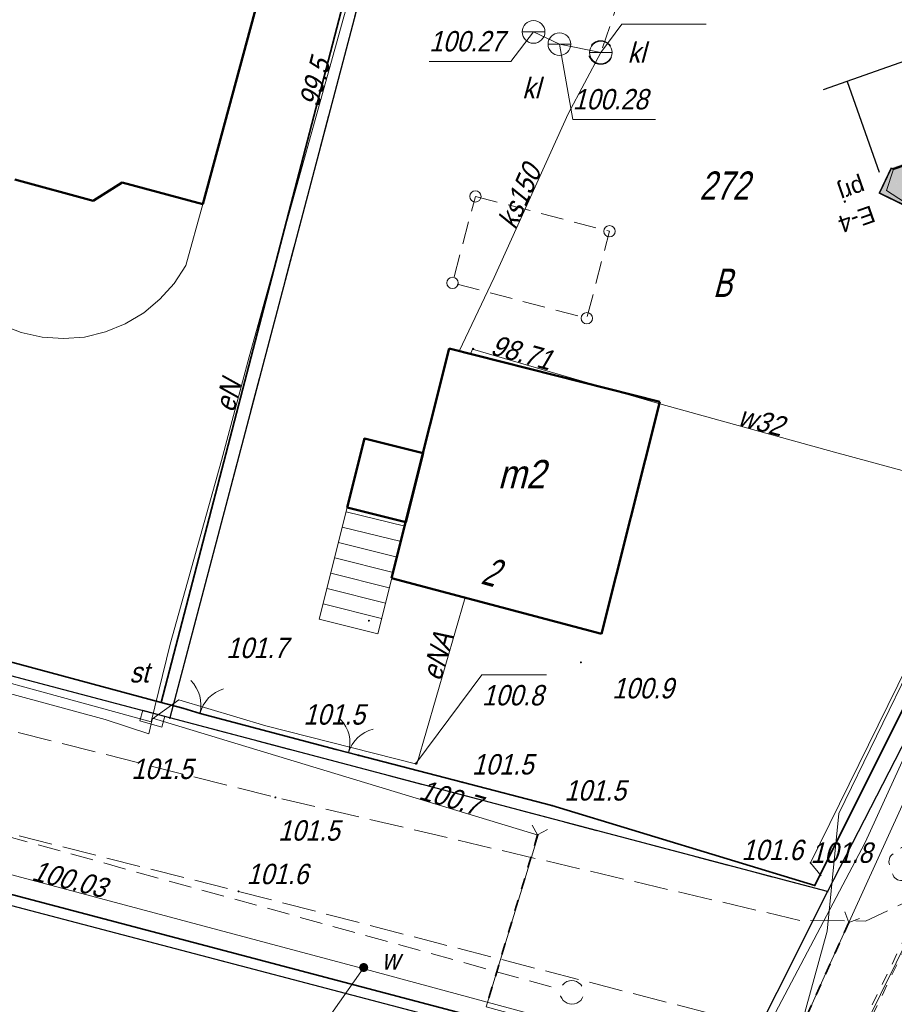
# Model space of a CAD drawing. Extents: x 6530721 to 6531385, y 5978377 to 5979143.
# Tile 22 of 146: x 6530837 to 6530876, y 5978806 to 5978850. Entities that reach past the tile are written whole.
import ezdxf
from ezdxf.enums import TextEntityAlignment as Align

# ---------------------------------------------------------------- set-up
doc = ezdxf.new("R2010")
doc.units = 0
for name, pattern in [('AB_rokocin 2014-08-13 AC2004$0$0.5_0.5', [1, 0.5, -0.5]), ('AB_rokocin 2014-08-13 AC2004$0$1.0_0.5', [1.5, 1, -0.5]), ('AB_rokocin 2014-08-13 AC2004$0$1.5_0.5', [2, 1.5, -0.5]), ('AB_rokocin 2014-08-13 AC2004$0$ib05_500', [1, 0.5, -0.5]), ('AB_rokocin 2014-08-13 AC2004$0$l217_500', [2, 1.5, -0.5]), ('AB_rokocin 2014-08-13 AC2004$0$l219_500', [0])]:
    doc.linetypes.add(name, pattern=pattern)
for name, color, linetype, lineweight in [('AB-wymiarowa', 7, 'Continuous', 30), ('AB_rokocin 2014-08-13 AC2004$0$203-Punkt załamania granicy działki nie stabilizowany', 7, 'Continuous', 18), ('AB_rokocin 2014-08-13 AC2004$0$209-Opis konturu klasyfikacyjnego', 7, 'Continuous', 18), ('AB_rokocin 2014-08-13 AC2004$0$211-Nr działki', 7, 'Continuous', 18), ('AB_rokocin 2014-08-13 AC2004$0$217-Granica konturu klasyfikcyjnego', 7, 'Continuous', 18), ('AB_rokocin 2014-08-13 AC2004$0$219-Linia granicy', 7, 'Continuous', 18), ('AB_rokocin 2014-08-13 AC2004$0$238-Punkt adresowy budynku', 7, 'Continuous', 18), ('AB_rokocin 2014-08-13 AC2004$0$312-Budynek', 7, 'Continuous', 18), ('AB_rokocin 2014-08-13 AC2004$0$312-Numer ewidencyjny budynku-Atr124', 7, 'Continuous', 18), ('AB_rokocin 2014-08-13 AC2004$0$346-Wiata obrys', 7, 'Continuous', 18), ('AB_rokocin 2014-08-13 AC2004$0$346-Wiata słupy symb.', 7, 'Continuous', 18), ('AB_rokocin 2014-08-13 AC2004$0$352-schody (powierzchnia)', 7, 'Continuous', 18), ('AB_rokocin 2014-08-13 AC2004$0$621-Punkt rzędnej przewodu-SWPOD', 7, 'Continuous', 18), ('AB_rokocin 2014-08-13 AC2004$0$621-Punkt rzędnej przewodu-SWPOD-Atr2', 7, 'Continuous', 18), ('AB_rokocin 2014-08-13 AC2004$0$625-Punkt rzędnej przewodu-SEPOD', 7, 'Continuous', 18), ('AB_rokocin 2014-08-13 AC2004$0$625-Punkt rzędnej przewodu-SEPOD-Atr2', 7, 'Continuous', 18), ('AB_rokocin 2014-08-13 AC2004$0$625-Punkt rzędnej przewodu-SEPOD-Atr3', 7, 'Continuous', 18), ('AB_rokocin 2014-08-13 AC2004$0$903-Żywopłot', 7, 'Continuous', 18), ('AB_rokocin 2014-08-13 AC2004$0$905-Brama w ogrodzeniu', 7, 'Continuous', 18), ('AB_rokocin 2014-08-13 AC2004$0$drzewo liściaste (punkt)', 7, 'Continuous', 18), ('AB_rokocin 2014-08-13 AC2004$0$jezdnia (powierzchnia)', 7, 'Continuous', 18), ('AB_rokocin 2014-08-13 AC2004$0$ogrodzenie trwałe (linia)', 7, 'Continuous', 18), ('AB_rokocin 2014-08-13 AC2004$0$osadnik kanalizacji lokalnej (dół Chambeau) (powierzchnia)-SK - symbol', 7, 'Continuous', 18), ('AB_rokocin 2014-08-13 AC2004$0$osadnik kanalizacji lokalnej (dół Chambeau) (powierzchnia)-SK - symbol-Atr17', 7, 'Continuous', 18), ('AB_rokocin 2014-08-13 AC2004$0$osadnik kanalizacji lokalnej (dół Chambeau) (powierzchnia)-SK - symbol-Atr2', 7, 'Continuous', 18), ('AB_rokocin 2014-08-13 AC2004$0$przepust (linia)', 7, 'Continuous', 18), ('AB_rokocin 2014-08-13 AC2004$0$przepust (linia) - symbol', 7, 'Continuous', 18), ('AB_rokocin 2014-08-13 AC2004$0$przepust (powierzchnia)', 7, 'Continuous', 18), ('AB_rokocin 2014-08-13 AC2004$0$przewód elektroenergetyczny (linia)-SEPOD', 7, 'Continuous', 18), ('AB_rokocin 2014-08-13 AC2004$0$przewód elektroenergetyczny (linia)-SEPOD-Atr1', 7, 'Continuous', 18), ('AB_rokocin 2014-08-13 AC2004$0$przewód gazowy (linia)-SG', 7, 'Continuous', 18), ('AB_rokocin 2014-08-13 AC2004$0$przewód kanalizacyjny (linia)-SK', 7, 'Continuous', 18), ('AB_rokocin 2014-08-13 AC2004$0$przewód kanalizacyjny (linia)-SK-Atr1', 7, 'Continuous', 18), ('AB_rokocin 2014-08-13 AC2004$0$przewód kanalizacyjny - projektowany (linia)-SK', 7, 'Continuous', 18), ('AB_rokocin 2014-08-13 AC2004$0$przewód telekomunikacyjny (linia)-STPOD', 7, 'Continuous', 18), ('AB_rokocin 2014-08-13 AC2004$0$przewód wodociągowy (linia)-SW', 7, 'Continuous', 18), ('AB_rokocin 2014-08-13 AC2004$0$przewód wodociągowy (linia)-SW-Atr1', 7, 'Continuous', 18), ('AB_rokocin 2014-08-13 AC2004$0$punkt wysokościowy naturalny', 7, 'Continuous', 18), ('AB_rokocin 2014-08-13 AC2004$0$punkt wysokościowy naturalny-Atr2', 7, 'Continuous', 18), ('AB_rokocin 2014-08-13 AC2004$0$szafa sterownicza (punkt)-SE', 7, 'Continuous', 18), ('AB_rokocin 2014-08-13 AC2004$0$szafa sterownicza (punkt)-SE-Atr17', 7, 'Continuous', 18), ('AB_rokocin 2014-08-13 AC2004$0$zasuwa (punkt)-SW', 7, 'Continuous', 18), ('AB_rokocin 2014-08-13 AC2004$0$zasuwa (punkt)-SW-Atr17', 7, 'Continuous', 18)]:
    doc.layers.add(name, color=color, linetype=linetype, lineweight=lineweight)
for name, color, linetype in [('gaPionowe', 7, 'Continuous'), ('zzz.gaVSDodTekst', 7, 'Continuous'), ('zzz.gaVSDomyslna', 7, 'Continuous'), ('zzz.gaVSNazwa', 7, 'Continuous'), ('zzz.gaVSStan', 7, 'Continuous'), ('zzz.gaVSWielkość', 7, 'Continuous')]:
    doc.layers.add(name, color=color, linetype=linetype)
doc.styles.add('AB_rokocin 2014-08-13 AC2004$0$Standard', font='txt')
doc.styles.add('GA4-ATR-TEXT', font='arial.ttf', dxfattribs={"width": 0.9})
doc.styles.add('GA4-SIGN-TEXT', font='GA_OZ_PION.ttf')
doc.linetypes.add('AB_rokocin 2014-08-13 AC2004$0$902-500', pattern='A,3.75,0,[1,ksztalty.shx,S=0.5,R=0,X=0,Y=0],3.75', length=7.5)
doc.linetypes.add('AB_rokocin 2014-08-13 AC2004$0$903-500', pattern='A,0,-0.001,0,[6,ksztalty.shx,S=0.667,R=0,X=0,Y=0],-3', length=3.001)

# ---------------------------------------------------------------- blocks, each defined once
blk = doc.blocks.new('gaVScolumn3')
at = {"color": 0, "linetype": 'ByBlock', "lineweight": -2}
for p, q in [((-500, 0), (-500, 850)), ((500, 0), (500, 850)), ((-724.7, 0), (724.7, 0))]:
    blk.add_line(p, q, dxfattribs=at)
blk.add_point((0, 850), dxfattribs=at)
blk = doc.blocks.new('z.ga4.gaBgrFrame')
blk.add_hatch(color=0).paths.add_polyline_path([(0.5, 1), (-0.5, 1), (-0.5, 0), (0.5, 0)])
at = {"color": 0}
blk.add_line((0.5, 1), (-0.5, 1), dxfattribs=at)
blk = doc.blocks.new('z.ga4.gaBgrDirArrow')
blk.add_hatch(color=0).paths.add_polyline_path([(0, 1), (0, 0), (1, 0)])
at = {"color": 0}
blk.add_line((0, 1), (1, 0), dxfattribs=at)
blk = doc.blocks.new('z.ga4.E-4arr')
at = {"linetype": 'ByBlock', "lineweight": -2}
blk.add_hatch(color=0, dxfattribs=at).paths.add_polyline_path([(172.9, 160), (2.9, 330), (-5.4, 330), (-5.4, 310), (110, 160), (-5.4, 10), (-5.4, -10), (2.9, -10)])
at = {"color": 0, "linetype": 'ByBlock', "lineweight": -2}
blk.add_line((-5.4, 0), (-2.4, 0), dxfattribs=at)
blk.add_lwpolyline([(-5.4, -10), (2.9, -10), (172.9, 160), (2.9, 330), (-5.4, 330), (-5.4, 310), (110, 160), (-5.4, 10), (-5.4, -10)], close=True, dxfattribs=at)
blk = doc.blocks.new('E-4-59140029790-vs')
at = {"layer": 'zzz.gaVSDomyslna', "color": 7, "true_color": 0xffffff, "const_width": 20}
blk.add_lwpolyline([(381.5, 15), (-546.5, 15), (-546.5, 335), (381.5, 335)], dxfattribs=at)
at = {"layer": 'zzz.gaVSDomyslna', "color": 96, "lineweight": 0}
for name, p, xscale, yscale in [('z.ga4.gaBgrFrame', (-87.5, 0), 947.9000172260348, 350), ('z.ga4.gaBgrDirArrow', (386.5, 175), 175, 175), ('z.ga4.gaBgrDirArrow', (386.5, 175), 175, -175)]:
    blk.add_blockref(name, p, dxfattribs=dict(at, xscale=xscale, yscale=yscale))
at = {"layer": 'zzz.gaVSDomyslna', "color": 7, "lineweight": 0, "true_color": 0xffffff}
blk.add_blockref('z.ga4.E-4arr', (381.5, 15), dxfattribs=at)
at = {"layer": 'zzz.gaVSDodTekst', "style": 'GA4-ATR-TEXT', "flags": 1}
blk.add_attdef('AddText', (0, 0), '', height=1, dxfattribs=at)
at = {"layer": 'zzz.gaVSDomyslna', "color": 7, "true_color": 0xffffff, "style": 'GA4-SIGN-TEXT'}
for s, p in [('Sumin', (-461.5, 109)), ('3', (171, 109))]:
    blk.add_text(s, height=132, dxfattribs=at).set_placement(p)
at = {"layer": 'zzz.gaVSDomyslna', "style": 'GA4-ATR-TEXT', "flags": 1}
for tag in ['Width', 'Position', 'Height', 'Route']:
    blk.add_attdef(tag, (0, 0), '', height=1, dxfattribs=at)
at = {"layer": 'zzz.gaVSNazwa', "style": 'GA4-ATR-TEXT'}
blk.add_attdef('Name', (661.5, 250), '', height=150, dxfattribs=at)
at = {"layer": 'zzz.gaVSStan', "style": 'GA4-ATR-TEXT'}
blk.add_attdef('State', (661.5, -5), '', height=150, dxfattribs=at)
at = {"layer": 'zzz.gaVSWielkość', "style": 'GA4-ATR-TEXT', "flags": 1}
blk.add_attdef('Size', (0, 0), '', height=1, dxfattribs=at)
blk = doc.blocks.new('AB_rokocin 2014-08-13 AC2004$0$US19')
at = {"color": 0, "linetype": 'Continuous', "lineweight": 13}
for p, q in [((-0.5, -0.25), (-0.5, 0.25)), ((-0.5, 0.25), (0.5, 0.25)), ((0.5, -0.25), (0.5, 0.25)), ((-0.5, -0.25), (0.5, -0.25))]:
    blk.add_line(p, q, dxfattribs=at)
blk = doc.blocks.new('AB_rokocin 2014-08-13 AC2004$0$905')
at = {"color": 0, "linetype": 'Continuous', "lineweight": 0}
for centre, start, end in [((-1.5, 0), 0, 60), ((1.5, 0), 120, 180)]:
    blk.add_arc(centre, 1.5, start, end, dxfattribs=at)
blk = doc.blocks.new('AB_rokocin 2014-08-13 AC2004$0$PW01')
at = {"linetype": 'Continuous', "lineweight": 13}
h = blk.add_hatch(color=0, dxfattribs=at)
edge = h.paths.add_edge_path()
edge.add_arc((0, 0), 0.045, 0, 360)
blk = doc.blocks.new('AB_rokocin 2014-08-13 AC2004$0$US25')
at = {"linetype": 'Continuous', "lineweight": 0}
h = blk.add_hatch(color=0, dxfattribs=at)
edge = h.paths.add_edge_path()
edge.add_arc((0, 0), 0.2, 0, 360)
blk = doc.blocks.new('AB_rokocin 2014-08-13 AC2004$0$621')
at = {"linetype": 'Continuous', "lineweight": 0}
h = blk.add_hatch(color=0, dxfattribs=at)
edge = h.paths.add_edge_path()
edge.add_arc((0, 0), 0.05, 0, 360)
blk = doc.blocks.new('AB_rokocin 2014-08-13 AC2004$0$311')
at = {"color": 0, "linetype": 'Continuous', "lineweight": 0}
blk.add_circle((0, 0), 0.25, dxfattribs=at)
blk = doc.blocks.new('AB_rokocin 2014-08-13 AC2004$0$US07')
at = {"color": 0, "linetype": 'Continuous', "lineweight": 13}
for q in [(-0.5, 0), (0.5, 0)]:
    blk.add_line((0, 0), q, dxfattribs=at)
blk.add_circle((0, 0), 0.5, dxfattribs=at)
blk = doc.blocks.new('AB_rokocin 2014-08-13 AC2004$0$OP021')
at = {"linetype": 'Continuous', "lineweight": 13}
h = blk.add_hatch(color=0, dxfattribs=at)
edge = h.paths.add_edge_path()
edge.add_arc((0, 0), 0.05, 0, 360)
at = {"color": 0, "linetype": 'Continuous', "lineweight": 13}
for centre, start, end in [((-0.38, 0.124), 121.308, 202.548), ((0, 0.4), 49.272, 130.728), ((0.38, 0.124), 337.452, 58.692), ((-0.235, -0.324), 193.221, 274.871), ((0.235, -0.324), 265.129, 346.779)]:
    blk.add_arc(centre, 0.4, start, end, dxfattribs=at)
blk = doc.blocks.new('AB_rokocin 2014-08-13 AC2004$0$IB05')
at = {"color": 0, "linetype": 'Continuous', "lineweight": 13}
for q in [(0.354, 0.354), (0.354, -0.354)]:
    blk.add_line((0, 0), q, dxfattribs=at)
blk = doc.blocks.new('AB_rokocin 2014-08-13 AC2004$0$203')
at = {"linetype": 'Continuous', "lineweight": 0}
h = blk.add_hatch(color=0, dxfattribs=at)
edge = h.paths.add_edge_path()
edge.add_arc((0, 0), 0.045, 0, 360)
blk = doc.blocks.new('AB_rokocin 2014-08-13 AC2004')
at = {"layer": 'AB_rokocin 2014-08-13 AC2004$0$217-Granica konturu klasyfikcyjnego', "color": 3, "linetype": 'AB_rokocin 2014-08-13 AC2004$0$l217_500', "lineweight": 18, "flags": 128}
for points in [[(6530843.87, 5978818.97), (6530854.55, 5978859.49)], [(6530843.87, 5978818.97), (6530854.55, 5978859.49)], [(6530872.9, 5978811.3), (6530887.79, 5978840.25)], [(6530872.9, 5978811.3), (6530887.79, 5978840.25)], [(6530822.57, 5978824.6), (6530843.87, 5978818.97)], [(6530822.57, 5978824.6), (6530843.87, 5978818.97)], [(6530843.87, 5978818.97), (6530872.9, 5978811.3)], [(6530843.87, 5978818.97), (6530872.9, 5978811.3)], [(6530828.76, 5978812.81), (6530868.43, 5978802.39)], [(6530828.76, 5978812.81), (6530868.43, 5978802.39)], [(6530868.43, 5978802.39), (6530872.9, 5978811.3)], [(6530868.43, 5978802.39), (6530872.9, 5978811.3)]]:
    blk.add_lwpolyline(points, dxfattribs=at)
at = {"layer": 'AB_rokocin 2014-08-13 AC2004$0$219-Linia granicy', "color": 92, "linetype": 'AB_rokocin 2014-08-13 AC2004$0$l219_500', "lineweight": 30, "flags": 128}
for points in [[(6530854.55, 5978859.49), (6530843.87, 5978818.97)], [(6530854.55, 5978859.49), (6530843.87, 5978818.97)], [(6530887.79, 5978840.25), (6530872.9, 5978811.3)], [(6530887.79, 5978840.25), (6530872.9, 5978811.3)], [(6530843.87, 5978818.97), (6530822.57, 5978824.6)], [(6530843.87, 5978818.97), (6530822.57, 5978824.6)], [(6530872.9, 5978811.3), (6530843.87, 5978818.97)], [(6530872.9, 5978811.3), (6530843.87, 5978818.97)], [(6530868.43, 5978802.39), (6530828.76, 5978812.81)], [(6530868.43, 5978802.39), (6530828.76, 5978812.81)], [(6530872.9, 5978811.3), (6530868.43, 5978802.39)], [(6530872.9, 5978811.3), (6530868.43, 5978802.39)]]:
    blk.add_lwpolyline(points, dxfattribs=at)
at = {"layer": 'AB_rokocin 2014-08-13 AC2004$0$312-Budynek', "color": 250, "linetype": 'Continuous', "lineweight": 50, "flags": 128}
for points in [[(6530848.1, 5978851.89), (6530845.33, 5978841.64)], [(6530840.49, 5978841.79), (6530837.02, 5978842.73)], [(6530841.76, 5978842.61), (6530840.49, 5978841.79)], [(6530845.33, 5978841.64), (6530841.76, 5978842.61)], [(6530853.66, 5978825.14), (6530856.21, 5978835.27)], [(6530856.21, 5978835.27), (6530865.51, 5978832.92)], [(6530865.51, 5978832.92), (6530862.93, 5978822.68)], [(6530862.93, 5978822.68), (6530853.66, 5978825.14)]]:
    blk.add_lwpolyline(points, dxfattribs=at)
blk.add_lwpolyline([(6530854.29, 5978827.61), (6530851.7, 5978828.26), (6530852.46, 5978831.3), (6530855.05, 5978830.65)], close=True, dxfattribs=at)
at = {"layer": 'AB_rokocin 2014-08-13 AC2004$0$346-Wiata obrys', "color": 7, "linetype": 'AB_rokocin 2014-08-13 AC2004$0$1.0_0.5', "lineweight": 18, "flags": 128}
blk.add_lwpolyline([(6530857.36, 5978841.99), (6530863.28, 5978840.45), (6530862.28, 5978836.61), (6530856.35, 5978838.17)], close=True, dxfattribs=at)
at = {"layer": 'AB_rokocin 2014-08-13 AC2004$0$352-schody (powierzchnia)', "color": 252, "linetype": 'Continuous', "lineweight": 18}
for p, q in [((6530845.33, 5978841.64), (6530844.57, 5978838.94)), ((6530844.06, 5978838.15), (6530844.57, 5978838.94)), ((6530843.43, 5978837.45), (6530844.06, 5978838.15)), ((6530842.72, 5978836.85), (6530843.43, 5978837.45)), ((6530841.9, 5978836.36), (6530842.72, 5978836.85)), ((6530836.44, 5978836.32), (6530837.31, 5978835.98)), ((6530841.03, 5978836.01), (6530841.9, 5978836.36)), ((6530837.31, 5978835.98), (6530838.23, 5978835.78)), ((6530838.23, 5978835.78), (6530839.18, 5978835.71)), ((6530839.18, 5978835.71), (6530840.11, 5978835.78)), ((6530840.11, 5978835.78), (6530841.03, 5978836.01)), ((6530850.47, 5978823.33), (6530851.7, 5978828.26)), ((6530851.7, 5978828.26), (6530854.29, 5978827.61)), ((6530854.25, 5978827.43), (6530851.65, 5978828.07)), ((6530854.08, 5978826.75), (6530851.48, 5978827.39)), ((6530854.29, 5978827.61), (6530853.05, 5978822.68)), ((6530853.9, 5978826.07), (6530851.32, 5978826.71)), ((6530853.73, 5978825.39), (6530851.15, 5978826.04)), ((6530853.56, 5978824.71), (6530850.98, 5978825.36)), ((6530853.39, 5978824.04), (6530850.81, 5978824.68)), ((6530853.22, 5978823.36), (6530850.64, 5978824)), ((6530853.05, 5978822.68), (6530850.47, 5978823.33))]:
    blk.add_line(p, q, dxfattribs=at)
at = {"layer": 'AB_rokocin 2014-08-13 AC2004$0$625-Punkt rzędnej przewodu-SEPOD-Atr2', "color": 1, "linetype": 'ByBlock', "flags": 128}
blk.add_lwpolyline([(6530854.73, 5978816.95), (6530857.65, 5978820.87), (6530860.5, 5978820.87)], dxfattribs=at)
at = {"layer": 'AB_rokocin 2014-08-13 AC2004$0$903-Żywopłot', "color": 7, "linetype": 'AB_rokocin 2014-08-13 AC2004$0$903-500', "lineweight": 18, "flags": 128}
blk.add_lwpolyline([(6530872.63, 5978811.99), (6530872.16, 5978812.57), (6530886.7, 5978842.14), (6530888.92, 5978849.73), (6530871.77, 5978854.36)], dxfattribs=at)
at = {"layer": 'AB_rokocin 2014-08-13 AC2004$0$jezdnia (powierzchnia)', "color": 252, "linetype": 'AB_rokocin 2014-08-13 AC2004$0$1.5_0.5', "lineweight": 18, "flags": 128}
for points in [[(6530894.9, 5978851.33), (6530893.28, 5978845.28), (6530889.93, 5978837.08), (6530878.16, 5978811.67), (6530874.58, 5978810), (6530871.69, 5978810.03)], [(6530871.69, 5978810.03), (6530848.53, 5978815.46), (6530821.82, 5978822.2), (6530805.97, 5978826.32), (6530799.79, 5978828.04), (6530797.05, 5978828.95), (6530790.01, 5978829.19), (6530783.88, 5978827.12), (6530779.82, 5978822.55), (6530768.85, 5978805.64), (6530755.714, 5978785.283)], [(6530758.884, 5978781.874), (6530771.98, 5978803.26), (6530780.99, 5978817.61), (6530784.32, 5978821.39), (6530790.55, 5978824.45), (6530795.68, 5978824.39), (6530820.42, 5978818.02), (6530846.9, 5978811.31), (6530870.7, 5978805.15)]]:
    blk.add_lwpolyline(points, dxfattribs=at)
at = {"layer": 'AB_rokocin 2014-08-13 AC2004$0$ogrodzenie trwałe (linia)', "color": 252, "linetype": 'AB_rokocin 2014-08-13 AC2004$0$902-500', "lineweight": 35, "flags": 128}
for points in [[(6530841.2, 5978860.45), (6530842.62, 5978862.98), (6530843.92, 5978862.65), (6530854.01, 5978860.07), (6530843.49, 5978819.65), (6530822.35, 5978825.34)], [(6530854.01, 5978860.07), (6530889.82, 5978850.64), (6530887.49, 5978841.87), (6530872.34, 5978811.57), (6530860.74, 5978815.1), (6530856.78, 5978816.13), (6530852.19, 5978817.32), (6530851.22, 5978817.57), (6530845.21, 5978819.17), (6530844.44, 5978819.4), (6530843.49, 5978819.65)]]:
    blk.add_lwpolyline(points, dxfattribs=at)
blk.add_lwpolyline([(6530820.16, 5978799.84), (6530821.52, 5978802.14), (6530825.72, 5978809.1), (6530827.74, 5978812.16), (6530828.51, 5978813.38), (6530867.94, 5978802.98), (6530864.87, 5978797), (6530862.62, 5978793.09), (6530861.91, 5978791.71), (6530855.1, 5978778.29)], close=True, dxfattribs=at)
at = {"layer": 'AB_rokocin 2014-08-13 AC2004$0$osadnik kanalizacji lokalnej (dół Chambeau) (powierzchnia)-SK - symbol-Atr2', "color": 34, "linetype": 'ByBlock', "flags": 128}
for points in [[(6530862.9, 5978848.34), (6530863.83, 5978849.6), (6530867.551, 5978849.6)], [(6530859.93, 5978849.25), (6530858.92, 5978847.94), (6530855.32, 5978847.94)], [(6530861.07, 5978848.71), (6530861.66, 5978845.38), (6530865.317, 5978845.38)]]:
    blk.add_lwpolyline(points, dxfattribs=at)
at = {"layer": 'AB_rokocin 2014-08-13 AC2004$0$przepust (linia)', "color": 7, "linetype": 'AB_rokocin 2014-08-13 AC2004$0$ib05_500', "lineweight": 35, "flags": 128}
for points in [[(6530860.11, 5978813.8), (6530857.84, 5978806.22)], [(6530873.85, 5978809.94), (6530871.57, 5978804.89)]]:
    blk.add_lwpolyline(points, dxfattribs=at)
at = {"layer": 'AB_rokocin 2014-08-13 AC2004$0$przepust (powierzchnia)', "color": 7, "linetype": 'AB_rokocin 2014-08-13 AC2004$0$0.5_0.5', "lineweight": 18, "flags": 128}
blk.add_lwpolyline([(6530872.71, 5978801.8), (6530877.46, 5978811.63), (6530877.65, 5978811.57), (6530872.9, 5978801.7)], dxfattribs=at)
at = {"layer": 'AB_rokocin 2014-08-13 AC2004$0$przewód elektroenergetyczny (linia)-SEPOD', "color": 1, "linetype": 'Continuous', "lineweight": 18, "flags": 128}
for points in [[(6530822.1, 5978824.49), (6530823.13, 5978824.38), (6530831.12, 5978822.06), (6530843.05, 5978818.79), (6530843.88, 5978822.23), (6530846.15, 5978830.33), (6530847.38, 5978834.91), (6530851.88, 5978851.09)], [(6530822.1, 5978824.49), (6530830.5, 5978821.75), (6530841.02, 5978818.9), (6530842.95, 5978818.27), (6530843.1, 5978818.95), (6530849.85, 5978816.91), (6530860.13, 5978813.79), (6530857.84, 5978806.22), (6530867.69, 5978803.51), (6530869.91, 5978802.78), (6530864.48, 5978792.03), (6530859.41, 5978781.88), (6530855.75, 5978774.52), (6530853.77, 5978770.75), (6530850.23, 5978764.97), (6530846.87, 5978758.78), (6530846.55, 5978758.11), (6530846.09, 5978758.43), (6530842.87, 5978753.25), (6530839.14, 5978747.13), (6530833.08, 5978737.43)], [(6530843.1, 5978818.93), (6530844.27, 5978819.77), (6530848.11, 5978818.62), (6530854.77, 5978816.93), (6530856.91, 5978824.28)]]:
    blk.add_lwpolyline(points, dxfattribs=at)
at = {"layer": 'AB_rokocin 2014-08-13 AC2004$0$przewód gazowy (linia)-SG', "color": 40, "linetype": 'Continuous', "lineweight": 18, "flags": 128}
blk.add_lwpolyline([(6530819.23, 5978717.003), (6530819.88, 5978717.97), (6530821.59, 5978718.55), (6530824.85, 5978723.88), (6530824.59, 5978725.14), (6530829.82, 5978733.49), (6530832.88, 5978733.66), (6530842.03, 5978748.15), (6530848.96, 5978760.14), (6530847.8, 5978762.58), (6530854.45, 5978774.08), (6530858.12, 5978776.89), (6530859.71, 5978781.47), (6530863.94, 5978789.28), (6530866.99, 5978790.07), (6530876.63, 5978809.56)], dxfattribs=at)
at = {"layer": 'AB_rokocin 2014-08-13 AC2004$0$przewód kanalizacyjny (linia)-SK', "color": 34, "linetype": 'Continuous', "lineweight": 18, "flags": 128}
blk.add_lwpolyline([(6530859.93, 5978849.26), (6530861.07, 5978848.71), (6530862.9, 5978848.34), (6530861.46, 5978845.63), (6530858.19, 5978838.41), (6530856.64, 5978835.16)], dxfattribs=at)
at = {"layer": 'AB_rokocin 2014-08-13 AC2004$0$przewód kanalizacyjny - projektowany (linia)-SK', "color": 32, "linetype": 'AB_rokocin 2014-08-13 AC2004$0$1.0_0.5', "lineweight": 18, "flags": 128}
for points in [[(6530862.97, 5978848.55), (6530865.06, 5978854.65)], [(6530810.59, 5978820.96), (6530861.14, 5978806.98)], [(6530859.23, 5978797.75), (6530861.49, 5978806.36)]]:
    blk.add_lwpolyline(points, dxfattribs=at)
for points in [[(6530863.2, 5978847.92), (6530863.11, 5978847.86), (6530863, 5978847.83), (6530862.89, 5978847.82), (6530862.79, 5978847.83), (6530862.68, 5978847.86), (6530862.59, 5978847.92), (6530862.5, 5978847.99), (6530862.44, 5978848.08), (6530862.39, 5978848.17), (6530862.37, 5978848.28), (6530862.37, 5978848.39), (6530862.39, 5978848.5), (6530862.44, 5978848.6), (6530862.5, 5978848.69), (6530862.58, 5978848.76), (6530862.67, 5978848.82), (6530862.78, 5978848.85), (6530862.89, 5978848.86), (6530862.99, 5978848.85), (6530863.1, 5978848.82), (6530863.19, 5978848.76), (6530863.28, 5978848.69), (6530863.34, 5978848.6), (6530863.39, 5978848.51), (6530863.41, 5978848.4), (6530863.41, 5978848.29), (6530863.39, 5978848.18), (6530863.34, 5978848.08), (6530863.28, 5978847.99)], [(6530861.93, 5978806.43), (6530861.84, 5978806.37), (6530861.73, 5978806.34), (6530861.62, 5978806.33), (6530861.52, 5978806.34), (6530861.41, 5978806.37), (6530861.32, 5978806.43), (6530861.23, 5978806.5), (6530861.17, 5978806.59), (6530861.12, 5978806.68), (6530861.1, 5978806.79), (6530861.1, 5978806.9), (6530861.12, 5978807.01), (6530861.17, 5978807.11), (6530861.23, 5978807.2), (6530861.31, 5978807.27), (6530861.4, 5978807.33), (6530861.51, 5978807.36), (6530861.62, 5978807.37), (6530861.72, 5978807.36), (6530861.83, 5978807.33), (6530861.92, 5978807.27), (6530862.01, 5978807.2), (6530862.07, 5978807.11), (6530862.12, 5978807.02), (6530862.14, 5978806.91), (6530862.14, 5978806.8), (6530862.12, 5978806.69), (6530862.07, 5978806.59), (6530862.01, 5978806.5)]]:
    blk.add_lwpolyline(points, close=True, dxfattribs=at)
at = {"layer": 'AB_rokocin 2014-08-13 AC2004$0$przewód telekomunikacyjny (linia)-STPOD', "color": 30, "linetype": 'Continuous', "lineweight": 18, "flags": 128}
for points in [[(6530877.79, 5978818.59), (6530872.88, 5978807.8), (6530870.74, 5978803), (6530864.3, 5978792.7), (6530861.6, 5978788.21), (6530859.58, 5978782.13), (6530857.7, 5978776.17), (6530852.29, 5978767.05), (6530845.38, 5978755.43), (6530837.96, 5978743.46), (6530832.24, 5978734.01), (6530825.38, 5978724.17), (6530822.12, 5978719.08), (6530818.706, 5978717.566)], [(6530817.541, 5978718.819), (6530819.37, 5978721.41), (6530824.86, 5978729.67), (6530826.05, 5978731.48), (6530831.06, 5978734.91), (6530837.82, 5978736.27), (6530845.04, 5978748.39), (6530850.36, 5978757.12), (6530852.68, 5978762.02), (6530856.68, 5978769.25), (6530862.98, 5978780.79), (6530868.72, 5978791.61), (6530870.4, 5978799.49), (6530871.21, 5978803.45), (6530872.89, 5978809.55), (6530873.4, 5978814.75), (6530876.74, 5978821.57)]]:
    blk.add_lwpolyline(points, dxfattribs=at)
at = {"layer": 'AB_rokocin 2014-08-13 AC2004$0$przewód wodociągowy (linia)-SW', "color": 5, "linetype": 'Continuous', "lineweight": 18, "flags": 128}
for points in [[(6530868.5, 5978803.61), (6530869.27, 5978803.32), (6530870.75, 5978806.22), (6530874.57, 5978813.47), (6530881.44, 5978828.51), (6530887.74, 5978841.39), (6530890.62, 5978851.55)], [(6530857.14, 5978835.03), (6530857.24, 5978835.25), (6530865.51, 5978832.83), (6530873.22, 5978830.7), (6530881.41, 5978828.47)], [(6530759.517, 5978781.194), (6530761.21, 5978784.57), (6530766.24, 5978793.09), (6530770.87, 5978801.46), (6530775.73, 5978808.86), (6530778.55, 5978813.25), (6530782.85, 5978819.76), (6530793.31, 5978824.05), (6530801.73, 5978821.84), (6530810.01, 5978819.45), (6530823.87, 5978815.61), (6530837.12, 5978811.98), (6530847.75, 5978809.14), (6530852.33, 5978807.92), (6530860.77, 5978805.64), (6530868.5, 5978803.61)], [(6530848.31, 5978802), (6530850.7, 5978805.48), (6530852.41, 5978807.9)]]:
    blk.add_lwpolyline(points, dxfattribs=at)
at = {"layer": 'AB_rokocin 2014-08-13 AC2004$0$203-Punkt załamania granicy działki nie stabilizowany', "color": 7, "linetype": 'Continuous', "lineweight": 18, "rotation": 171.887}
for p in [(6530843.87, 5978818.97), (6530872.9, 5978811.3)]:
    blk.add_blockref('AB_rokocin 2014-08-13 AC2004$0$203', p, dxfattribs=at)
at = {"layer": 'AB_rokocin 2014-08-13 AC2004$0$346-Wiata słupy symb.', "color": 7, "linetype": 'Continuous', "lineweight": 18, "rotation": 180}
for p in [(6530857.36, 5978841.99), (6530863.28, 5978840.45), (6530856.35, 5978838.17), (6530862.28, 5978836.61)]:
    blk.add_blockref('AB_rokocin 2014-08-13 AC2004$0$311', p, dxfattribs=at)
at = {"layer": 'AB_rokocin 2014-08-13 AC2004$0$621-Punkt rzędnej przewodu-SWPOD', "color": 5, "linetype": 'Continuous', "lineweight": 18}
blk.add_blockref('AB_rokocin 2014-08-13 AC2004$0$621', (6530857.26, 5978835.26), dxfattribs=at)
at = {"layer": 'AB_rokocin 2014-08-13 AC2004$0$625-Punkt rzędnej przewodu-SEPOD', "color": 1, "linetype": 'Continuous', "lineweight": 18}
for p, rotation in [((6530854.73, 5978816.95), 359.93), ((6530860.11, 5978813.8), 0.04599999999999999)]:
    blk.add_blockref('AB_rokocin 2014-08-13 AC2004$0$621', p, dxfattribs=dict(at, rotation=rotation))
at = {"layer": 'AB_rokocin 2014-08-13 AC2004$0$905-Brama w ogrodzeniu', "color": 252, "linetype": 'Continuous', "lineweight": 35}
for p, rotation in [((6530845.2, 5978819.17), 345.781), ((6530851.76, 5978817.44), 343.446)]:
    blk.add_blockref('AB_rokocin 2014-08-13 AC2004$0$905', p, dxfattribs=dict(at, rotation=rotation))
at = {"layer": 'AB_rokocin 2014-08-13 AC2004$0$drzewo liściaste (punkt)', "color": 94, "linetype": 'Continuous', "lineweight": 13, "rotation": 0.297}
blk.add_blockref('AB_rokocin 2014-08-13 AC2004$0$OP021', (6530876.4, 5978812.51), dxfattribs=at)
at = {"layer": 'AB_rokocin 2014-08-13 AC2004$0$osadnik kanalizacji lokalnej (dół Chambeau) (powierzchnia)-SK - symbol', "color": 7, "linetype": 'Continuous', "lineweight": 18}
for p, rotation in [((6530859.93, 5978849.25), 180.04), ((6530861.07, 5978848.71), 179.963), ((6530862.9, 5978848.34), 179.956)]:
    blk.add_blockref('AB_rokocin 2014-08-13 AC2004$0$US07', p, dxfattribs=dict(at, rotation=rotation))
at = {"layer": 'AB_rokocin 2014-08-13 AC2004$0$przepust (linia) - symbol', "color": 7, "linetype": 'Continuous', "lineweight": 35}
for p, rotation in [((6530860.11, 5978813.8), 73.328), ((6530873.85, 5978809.94), 65.70199999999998)]:
    blk.add_blockref('AB_rokocin 2014-08-13 AC2004$0$IB05', p, dxfattribs=dict(at, rotation=rotation))
at = {"layer": 'AB_rokocin 2014-08-13 AC2004$0$punkt wysokościowy naturalny', "color": 7, "linetype": 'Continuous', "lineweight": 13}
for p in [(6530852.66, 5978823.26), (6530862.02, 5978821.42), (6530845.21, 5978819.17), (6530852.19, 5978817.32), (6530856.78, 5978816.13), (6530848.53, 5978815.46), (6530860.74, 5978815.1), (6530872.16, 5978812.57), (6530846.9, 5978811.31), (6530872.34, 5978811.57)]:
    blk.add_blockref('AB_rokocin 2014-08-13 AC2004$0$PW01', p, dxfattribs=at)
at = {"layer": 'AB_rokocin 2014-08-13 AC2004$0$szafa sterownicza (punkt)-SE', "color": 7, "linetype": 'Continuous', "lineweight": 18, "rotation": 344.5119999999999}
blk.add_blockref('AB_rokocin 2014-08-13 AC2004$0$US19', (6530843.1, 5978818.94), dxfattribs=at)
at = {"layer": 'AB_rokocin 2014-08-13 AC2004$0$zasuwa (punkt)-SW', "color": 7, "linetype": 'Continuous', "lineweight": 13, "rotation": 338.7219999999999}
blk.add_blockref('AB_rokocin 2014-08-13 AC2004$0$US25', (6530852.43, 5978807.95), dxfattribs=at)
at = {"layer": 'AB_rokocin 2014-08-13 AC2004$0$209-Opis konturu klasyfikacyjnego', "color": 3, "linetype": 'Continuous', "lineweight": 20, "style": 'AB_rokocin 2014-08-13 AC2004$0$Standard', "oblique": 15, "width": 0.741}
blk.add_text('B', height=1.25, dxfattribs=at).set_placement((6530867.85, 5978837.55))
at = {"layer": 'AB_rokocin 2014-08-13 AC2004$0$211-Nr działki', "color": 92, "linetype": 'Continuous', "lineweight": 30, "style": 'AB_rokocin 2014-08-13 AC2004$0$Standard', "oblique": 15, "width": 0.783}
blk.add_text('272', height=1.25, dxfattribs=at).set_placement((6530867.25, 5978841.84))
at = {"layer": 'AB_rokocin 2014-08-13 AC2004$0$238-Punkt adresowy budynku', "color": 7, "linetype": 'Continuous', "lineweight": 20, "style": 'AB_rokocin 2014-08-13 AC2004$0$Standard', "oblique": 15, "width": 0.684}
blk.add_text('2', height=1.25, rotation=344.245, dxfattribs=at).set_placement((6530857.87, 5978824.82), align=Align.CENTER)
at = {"layer": 'AB_rokocin 2014-08-13 AC2004$0$312-Numer ewidencyjny budynku-Atr124', "color": 7, "linetype": 'ByBlock', "lineweight": 20, "style": 'AB_rokocin 2014-08-13 AC2004$0$Standard', "oblique": 15, "width": 0.896}
blk.add_text('m2', height=1.25, dxfattribs=at).set_placement((6530859.39, 5978829.73), align=Align.MIDDLE_CENTER)
at = {"layer": 'AB_rokocin 2014-08-13 AC2004$0$621-Punkt rzędnej przewodu-SWPOD-Atr2', "color": 5, "linetype": 'ByBlock', "lineweight": 20, "style": 'AB_rokocin 2014-08-13 AC2004$0$Standard', "oblique": 15, "width": 0.9}
for s, rotation, p in [('98.71', 344.494, (6530857.98, 5978835.03)), ('100.03', 345.841, (6530837.73, 5978811.82))]:
    blk.add_text(s, height=0.9, rotation=rotation, dxfattribs=at).set_placement(p)
at = {"layer": 'AB_rokocin 2014-08-13 AC2004$0$625-Punkt rzędnej przewodu-SEPOD-Atr2', "color": 1, "linetype": 'ByBlock', "lineweight": 20, "style": 'AB_rokocin 2014-08-13 AC2004$0$Standard', "oblique": 15, "width": 0.9}
for s, rotation, p in [('99.5', 75.266, (6530850.43, 5978845.88)), ('100.7', 343.826, (6530854.82, 5978815.4))]:
    blk.add_text(s, height=0.9, rotation=rotation, dxfattribs=at).set_placement(p)
at = {"layer": 'AB_rokocin 2014-08-13 AC2004$0$625-Punkt rzędnej przewodu-SEPOD-Atr3', "color": 1, "linetype": 'ByBlock', "lineweight": 20, "style": 'AB_rokocin 2014-08-13 AC2004$0$Standard', "oblique": 15, "width": 0.9}
blk.add_text('100.8', height=0.9, dxfattribs=at).set_placement((6530857.65, 5978819.52))
at = {"layer": 'AB_rokocin 2014-08-13 AC2004$0$osadnik kanalizacji lokalnej (dół Chambeau) (powierzchnia)-SK - symbol-Atr17', "color": 7, "linetype": 'ByBlock', "lineweight": 20, "style": 'AB_rokocin 2014-08-13 AC2004$0$Standard', "oblique": 15, "width": 0.9}
for p in [(6530864.08, 5978847.89), (6530859.43, 5978846.32)]:
    blk.add_text('kl', height=0.9, dxfattribs=at).set_placement(p)
at = {"layer": 'AB_rokocin 2014-08-13 AC2004$0$osadnik kanalizacji lokalnej (dół Chambeau) (powierzchnia)-SK - symbol-Atr2', "color": 34, "linetype": 'ByBlock', "lineweight": 20, "style": 'AB_rokocin 2014-08-13 AC2004$0$Standard', "oblique": 15, "width": 0.9}
for s, p in [('100.27', (6530855.32, 5978848.39)), ('100.28', (6530861.66, 5978845.83))]:
    blk.add_text(s, height=0.9, dxfattribs=at).set_placement(p)
at = {"layer": 'AB_rokocin 2014-08-13 AC2004$0$przewód elektroenergetyczny (linia)-SEPOD-Atr1', "color": 1, "linetype": 'ByBlock', "lineweight": 20, "style": 'AB_rokocin 2014-08-13 AC2004$0$Standard', "oblique": 15, "width": 0.9}
for s, rotation, p in [('eN', 75.964, (6530846.7, 5978832.41)), ('eNA', 74.358, (6530855.83, 5978820.55))]:
    blk.add_text(s, height=0.9, rotation=rotation, dxfattribs=at).set_placement(p)
at = {"layer": 'AB_rokocin 2014-08-13 AC2004$0$przewód kanalizacyjny (linia)-SK-Atr1', "color": 34, "linetype": 'ByBlock', "lineweight": 20, "style": 'AB_rokocin 2014-08-13 AC2004$0$Standard', "oblique": 15, "width": 0.9}
blk.add_text('ks150', height=0.9, rotation=66.114, dxfattribs=at).set_placement((6530859.13, 5978840.48))
at = {"layer": 'AB_rokocin 2014-08-13 AC2004$0$przewód wodociągowy (linia)-SW-Atr1', "color": 5, "linetype": 'ByBlock', "lineweight": 20, "style": 'AB_rokocin 2014-08-13 AC2004$0$Standard', "oblique": 15, "width": 0.9}
blk.add_text('w32', height=0.9, rotation=345.379, dxfattribs=at).set_placement((6530868.9, 5978831.89))
at = {"layer": 'AB_rokocin 2014-08-13 AC2004$0$punkt wysokościowy naturalny-Atr2', "color": 252, "linetype": 'ByBlock', "lineweight": 20, "style": 'AB_rokocin 2014-08-13 AC2004$0$Standard', "oblique": 15, "width": 0.9}
for s, p in [('101.7', (6530846.36, 5978821.61)), ('100.9', (6530863.4, 5978819.83)), ('101.5', (6530849.77, 5978818.67)), ('101.5', (6530857.21, 5978816.47)), ('101.5', (6530842.17, 5978816.27)), ('101.5', (6530861.29, 5978815.32)), ('101.5', (6530848.65, 5978813.55)), ('101.6', (6530869.11, 5978812.69)), ('101.8', (6530872.16, 5978812.57)), ('101.6', (6530847.26, 5978811.63))]:
    blk.add_text(s, height=0.9, dxfattribs=at).set_placement(p)
at = {"layer": 'AB_rokocin 2014-08-13 AC2004$0$szafa sterownicza (punkt)-SE-Atr17', "color": 7, "linetype": 'ByBlock', "lineweight": 20, "style": 'AB_rokocin 2014-08-13 AC2004$0$Standard', "oblique": 15, "width": 0.9}
blk.add_text('st', height=0.9, dxfattribs=at).set_placement((6530842.09, 5978820.53))
at = {"layer": 'AB_rokocin 2014-08-13 AC2004$0$zasuwa (punkt)-SW-Atr17', "color": 7, "linetype": 'ByBlock', "lineweight": 20, "style": 'AB_rokocin 2014-08-13 AC2004$0$Standard', "oblique": 15, "width": 0.9}
blk.add_text('w', height=0.9, dxfattribs=at).set_placement((6530853.22, 5978807.86))

msp = doc.modelspace()

# ---------------------------------------------------------------- block references
at = {"layer": 'AB-wymiarowa'}
msp.add_blockref('AB_rokocin 2014-08-13 AC2004', (0, 0), dxfattribs=at)

# ---------------------------------------------------------------- next in the draw order: block references
at = {"layer": 'gaPionowe', "xscale": 0.005, "yscale": 0.005, "zscale": 0.005, "rotation": 199.3685752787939}
msp.add_blockref('gaVScolumn3', (6530876.131, 5978847.895), dxfattribs=at)
msp.add_blockref('E-4-59140029790-vs', (6530877.54, 5978843.885), dxfattribs=at).add_auto_attribs({'Name': 'E-4', 'State': 'prj'})

doc.saveas('drawing.dxf')
